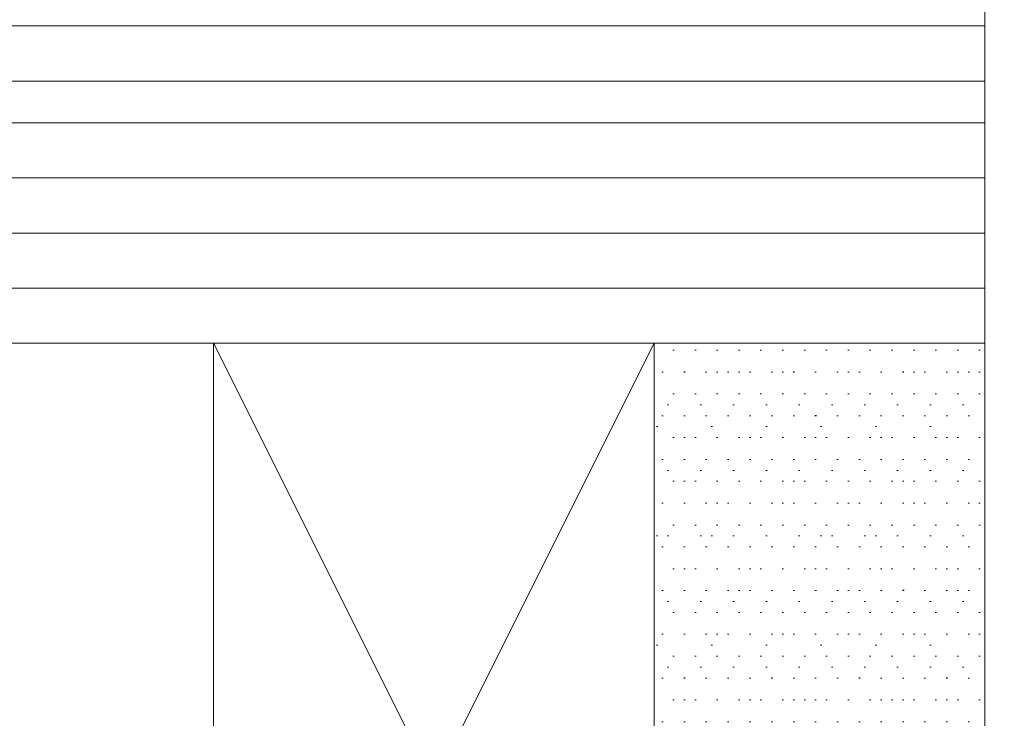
# Model space of a CAD drawing. Header units: inches. Extents: x -96941 to 10978768, y -673 to 1070890.
# Tile 165 of 256: x 61674 to 61692, y 3667 to 3680. Entities that reach past the tile are written whole.
import ezdxf

# ---------------------------------------------------------------- set-up
doc = ezdxf.new("R2010")
doc.units = ezdxf.units.IN
for name, color, linetype, lineweight in [('_MB_inne_0.15', 251, 'Continuous', 15), ('_MB_kreskowanie_izolacje_0.09', 136, 'Continuous', 9), ('_MB_kreskowanie_izolacje_0.09 @ 1', 136, 'Continuous', 9), ('_MB_kreskowanie_izolacje_0.09 @ 1.5', 136, 'Continuous', 9), ('_MB_kreskowanie_izolacje_0.09 @ 10', 136, 'Continuous', 9), ('_MB_kreskowanie_izolacje_0.09 @ 100', 136, 'Continuous', 9), ('_MB_kreskowanie_izolacje_0.09 @ 2', 136, 'Continuous', 9), ('_MB_kreskowanie_izolacje_0.09 @ 2.5', 136, 'Continuous', 9), ('_MB_kreskowanie_izolacje_0.09 @ 20', 136, 'Continuous', 9), ('_MB_kreskowanie_izolacje_0.09 @ 25', 136, 'Continuous', 9), ('_MB_kreskowanie_izolacje_0.09 @ 4', 136, 'Continuous', 9), ('_MB_kreskowanie_izolacje_0.09 @ 5', 136, 'Continuous', 9), ('_MB_kreskowanie_izolacje_0.09 @ 50', 136, 'Continuous', 9), ('_MB_kreskowanie_izolacje_0.09 @ 8', 136, 'Continuous', 9), ('_MB_kreskowanie_szklo_0.09', 157, 'Continuous', 9), ('_MB_kreskowanie_szklo_0.09 @ 1', 157, 'Continuous', 9), ('_MB_kreskowanie_szklo_0.09 @ 1.5', 157, 'Continuous', 9), ('_MB_kreskowanie_szklo_0.09 @ 10', 157, 'Continuous', 9), ('_MB_kreskowanie_szklo_0.09 @ 100', 157, 'Continuous', 9), ('_MB_kreskowanie_szklo_0.09 @ 2', 157, 'Continuous', 9), ('_MB_kreskowanie_szklo_0.09 @ 2.5', 157, 'Continuous', 9), ('_MB_kreskowanie_szklo_0.09 @ 20', 157, 'Continuous', 9), ('_MB_kreskowanie_szklo_0.09 @ 25', 157, 'Continuous', 9), ('_MB_kreskowanie_szklo_0.09 @ 4', 157, 'Continuous', 9), ('_MB_kreskowanie_szklo_0.09 @ 5', 157, 'Continuous', 9), ('_MB_kreskowanie_szklo_0.09 @ 50', 157, 'Continuous', 9), ('_MB_kreskowanie_szklo_0.09 @ 8', 157, 'Continuous', 9), ('_MB_szklo_0.15', 142, 'Continuous', 15)]:
    doc.layers.add(name, color=color, linetype=linetype, lineweight=lineweight)

# ---------------------------------------------------------------- blocks, each defined once
blk = doc.blocks.new('*U3082')
at = {"layer": '_MB_kreskowanie_szklo_0.09 @ 1'}
h = blk.add_hatch(dxfattribs=at)
h.set_pattern_fill('DOTS', color=256, scale=0.25)
h.set_pattern_definition([(0, (0, -18), (0.1984375, 0.396875), [0, -0.396875])])
h.paths.add_polyline_path([(6, -42), (6, -26), (0, -26), (0, -42)])
at = {"layer": '_MB_kreskowanie_szklo_0.09 @ 1.5'}
h = blk.add_hatch(dxfattribs=at)
h.set_pattern_fill('DOTS', color=256, scale=0.25)
h.set_pattern_definition([(0, (0, -18), (0.29765625, 0.5953124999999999), [0, -0.5953124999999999])])
h.paths.add_polyline_path([(6, -42), (6, -26), (0, -26), (0, -42)])
at = {"layer": '_MB_kreskowanie_szklo_0.09 @ 10'}
h = blk.add_hatch(dxfattribs=at)
h.set_pattern_fill('DOTS', color=256, scale=0.25)
h.set_pattern_definition([(0, (0, -18), (1.984375, 3.96875), [0, -3.96875])])
h.paths.add_polyline_path([(6, -42), (6, -26), (0, -26), (0, -42)])
at = {"layer": '_MB_kreskowanie_szklo_0.09 @ 100'}
h = blk.add_hatch(dxfattribs=at)
h.set_pattern_fill('DOTS', color=256, scale=0.25)
h.set_pattern_definition([(0, (0, -18), (19.84375, 39.6875), [0, -39.6875])])
h.paths.add_polyline_path([(6, -42), (6, -26), (0, -26), (0, -42)])
at = {"layer": '_MB_kreskowanie_szklo_0.09 @ 2'}
h = blk.add_hatch(dxfattribs=at)
h.set_pattern_fill('DOTS', color=256, scale=0.25)
h.set_pattern_definition([(0, (0, -18), (0.396875, 0.79375), [0, -0.79375])])
h.paths.add_polyline_path([(6, -42), (6, -26), (0, -26), (0, -42)])
at = {"layer": '_MB_kreskowanie_szklo_0.09 @ 2.5'}
h = blk.add_hatch(dxfattribs=at)
h.set_pattern_fill('DOTS', color=256, scale=0.25)
h.set_pattern_definition([(0, (0, -18), (0.49609375, 0.9921875), [0, -0.9921875])])
h.paths.add_polyline_path([(6, -42), (6, -26), (0, -26), (0, -42)])
at = {"layer": '_MB_kreskowanie_szklo_0.09 @ 20'}
h = blk.add_hatch(dxfattribs=at)
h.set_pattern_fill('DOTS', color=256, scale=0.25)
h.set_pattern_definition([(0, (0, -18), (3.96875, 7.9375), [0, -7.9375])])
h.paths.add_polyline_path([(6, -42), (6, -26), (0, -26), (0, -42)])
at = {"layer": '_MB_kreskowanie_szklo_0.09 @ 25'}
h = blk.add_hatch(dxfattribs=at)
h.set_pattern_fill('DOTS', color=256, scale=0.25)
h.set_pattern_definition([(0, (0, -18), (4.9609375, 9.921875), [0, -9.921875])])
h.paths.add_polyline_path([(6, -42), (6, -26), (0, -26), (0, -42)])
at = {"layer": '_MB_kreskowanie_szklo_0.09 @ 4'}
h = blk.add_hatch(dxfattribs=at)
h.set_pattern_fill('DOTS', color=256, scale=0.25)
h.set_pattern_definition([(0, (0, -18), (0.79375, 1.5875), [0, -1.5875])])
h.paths.add_polyline_path([(6, -42), (6, -26), (0, -26), (0, -42)])
at = {"layer": '_MB_kreskowanie_szklo_0.09 @ 5'}
h = blk.add_hatch(dxfattribs=at)
h.set_pattern_fill('DOTS', color=256, scale=0.25)
h.set_pattern_definition([(0, (0, -18), (0.9921875, 1.984375), [0, -1.984375])])
h.paths.add_polyline_path([(6, -42), (6, -26), (0, -26), (0, -42)])
at = {"layer": '_MB_kreskowanie_szklo_0.09 @ 50'}
h = blk.add_hatch(dxfattribs=at)
h.set_pattern_fill('DOTS', color=256, scale=0.25)
h.set_pattern_definition([(0, (0, -18), (9.921875, 19.84375), [0, -19.84375])])
h.paths.add_polyline_path([(6, -42), (6, -26), (0, -26), (0, -42)])
at = {"layer": '_MB_kreskowanie_szklo_0.09 @ 8'}
h = blk.add_hatch(dxfattribs=at)
h.set_pattern_fill('DOTS', color=256, scale=0.25)
h.set_pattern_definition([(0, (0, -18), (1.5875, 3.175), [0, -3.175])])
h.paths.add_polyline_path([(6, -42), (6, -26), (0, -26), (0, -42)])
blk = doc.blocks.new('*U555')
at = {"layer": '_MB_inne_0.15'}
blk.add_lwpolyline([(6, -42), (6, -26), (0, -26), (0, -42)], close=True, dxfattribs=at)
blk.add_lwpolyline([(14, -26), (14, -42), (6, -42), (6, -26), (14, -26), (6, -42), (6, -26), (14, -42)], dxfattribs=at)
at = {"layer": '_MB_kreskowanie_szklo_0.09'}
for points in [[(0, -43), (60, -43)], [(0, -44), (60, -44)], [(0, -45), (60, -45)], [(0, -47.76), (60, -47.76)]]:
    blk.add_lwpolyline(points, dxfattribs=at)
at = {"layer": '_MB_szklo_0.15'}
for points in [[(60, -42), (0, -42), (0, -46), (60, -46)], [(60, -46), (0, -46), (0, -46.76), (60, -46.76)], [(60, -46.76), (0, -46.76), (0, -50.76), (60, -50.76)]]:
    blk.add_lwpolyline(points, dxfattribs=at)
at = {"layer": '_MB_kreskowanie_szklo_0.09', "lineweight": 30}
blk.add_blockref('*U3082', (0, 0), dxfattribs=at)
blk = doc.blocks.new('*U3012')
at = {"layer": '_MB_kreskowanie_izolacje_0.09 @ 1'}
h = blk.add_hatch(dxfattribs=at)
h.set_pattern_fill('HEX', color=256, scale=0.15, angle=-90.00000000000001)
h.set_pattern_definition([(270, (0, 0), (0.8248891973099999, -1.326523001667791e-16), [0.47625, -0.9524999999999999]), (29.99999999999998, (0, 0), (-0.4124445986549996, 0.7143750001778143), [0.47625, -0.9524999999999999]), (329.9999999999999, (-7.658684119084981e-17, -0.47625), (0.4124445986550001, 0.714375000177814), [0.47625, -0.9524999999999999])])
edge = h.paths.add_edge_path()
edge.add_line((20, 0), (21, 1))
edge.add_line((21, 1), (21, 7.367447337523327))
edge.add_arc((20.5, 7.367447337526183), 0.5, 359.9999999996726, 367.4999999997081)
edge.add_line((20.99572243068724, 7.432710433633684), (20.74358364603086, 9.347894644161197))
edge.add_arc((20.00000000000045, 9.249999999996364), 0.7500000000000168, 7.49999999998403, 172.500000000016)
edge.add_line((19.25641635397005, 9.347894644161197), (19.07037060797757, 7.934736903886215))
edge.add_arc((18.57464817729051, 7.99999999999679), 0.5000000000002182, 269.99999999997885, 352.49999999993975, ccw=False)
edge.add_line((18.57464817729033, 7.499999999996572), (8.264682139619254, 7.499999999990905))
edge.add_arc((8.264682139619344, 7.9999999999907), 0.4999999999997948, 214.9999999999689, 269.9999999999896, ccw=False)
edge.add_line((7.855106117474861, 7.713211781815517), (4.687718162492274, 10.70318190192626))
edge.add_arc((3.999496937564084, 10.05847983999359), 0.9430213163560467, 43.12999070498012, 86.76668909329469)
edge.add_line((4.052685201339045, 11), (3.752685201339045, 11))
edge.add_arc((3.913199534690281, 10.36078883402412), 0.6590567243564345, 104.0962551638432, 214.27388312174)
edge.add_line((3.368584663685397, 9.989641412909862), (5.149536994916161, 7.171010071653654))
edge.add_arc((4.679690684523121, 6.999999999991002), 0.500000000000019, -120.00000000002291, 19.99999999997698, ccw=False)
edge.add_line((4.429690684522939, 6.566987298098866), (3.045716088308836, 7.366025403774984))
edge.add_arc((2.545716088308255, 6.499999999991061), 0.9999999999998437, 59.99999999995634, 89.99999999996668)
edge.add_line((2.545716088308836, 7.499999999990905), (-4.735317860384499, 7.499999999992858))
edge.add_line((-4.735317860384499, 7.499999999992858), (-5.120423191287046, 7.690111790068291))
edge.add_line((-5.120423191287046, 7.690111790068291), (-8.312281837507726, 10.70318190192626))
edge.add_arc((-9.00056321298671, 10.058351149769), 0.9431531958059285, 43.13319804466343, 86.76348176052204)
edge.add_line((-8.947314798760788, 11), (-9.247314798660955, 11))
edge.add_arc((-9.086787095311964, 10.36078375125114), 0.6590649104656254, 104.0972748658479, 214.2728634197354)
edge.add_line((-9.631415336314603, 9.989641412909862), (-7.842016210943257, 7.145724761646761))
edge.add_arc((-8.320309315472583, 6.999999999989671), 0.5000000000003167, -119.99999999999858, 16.944756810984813, ccw=False)
edge.add_line((-8.57030931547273, 6.566987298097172), (-9.954283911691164, 7.366025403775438))
edge.add_line((-9.954283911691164, 7.366025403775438), (-18.57464817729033, 7.499999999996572))
edge.add_arc((-18.57464817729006, 7.999999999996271), 0.4999999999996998, 187.5000000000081, 269.9999999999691, ccw=False)
edge.add_line((-19.07037060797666, 7.934736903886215), (-19.25641635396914, 9.347894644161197))
edge.add_arc((-19.99999999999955, 9.249999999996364), 0.7500000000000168, 7.49999999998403, 172.500000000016)
edge.add_line((-20.74358364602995, 9.347894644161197), (-20.99572243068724, 7.432710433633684))
edge.add_arc((-20.50000000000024, 7.367447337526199), 0.4999999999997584, 172.5000000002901, 180.0000000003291)
edge.add_line((-21, 7.367447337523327), (-21, 5.999999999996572))
edge.add_line((-21, 5.999999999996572), (-21, 1))
edge.add_line((-21, 1), (-20, 0))
edge.add_line((-20, 0), (20, 0))
at = {"layer": '_MB_kreskowanie_izolacje_0.09 @ 1.5'}
h = blk.add_hatch(dxfattribs=at)
h.set_pattern_fill('HEX', color=256, scale=0.15, angle=-90.00000000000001)
h.set_pattern_definition([(270, (0, 0), (1.237333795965, -1.989784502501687e-16), [0.714375, -1.42875]), (29.99999999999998, (0, 0), (-0.6186668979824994, 1.071562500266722), [0.714375, -1.42875]), (329.9999999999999, (-1.148802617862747e-16, -0.714375), (0.6186668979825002, 1.071562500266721), [0.714375, -1.42875])])
edge = h.paths.add_edge_path()
edge.add_line((20, 0), (21, 1))
edge.add_line((21, 1), (21, 7.367447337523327))
edge.add_arc((20.5, 7.367447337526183), 0.5, 359.9999999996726, 367.4999999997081)
edge.add_line((20.99572243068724, 7.432710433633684), (20.74358364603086, 9.347894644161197))
edge.add_arc((20.00000000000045, 9.249999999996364), 0.7500000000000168, 7.49999999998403, 172.500000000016)
edge.add_line((19.25641635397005, 9.347894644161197), (19.07037060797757, 7.934736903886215))
edge.add_arc((18.57464817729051, 7.99999999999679), 0.5000000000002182, 269.99999999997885, 352.49999999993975, ccw=False)
edge.add_line((18.57464817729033, 7.499999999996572), (8.264682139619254, 7.499999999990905))
edge.add_arc((8.264682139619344, 7.9999999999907), 0.4999999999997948, 214.9999999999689, 269.9999999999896, ccw=False)
edge.add_line((7.855106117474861, 7.713211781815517), (4.687718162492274, 10.70318190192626))
edge.add_arc((3.999496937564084, 10.05847983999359), 0.9430213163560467, 43.12999070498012, 86.76668909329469)
edge.add_line((4.052685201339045, 11), (3.752685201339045, 11))
edge.add_arc((3.913199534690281, 10.36078883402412), 0.6590567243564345, 104.0962551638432, 214.27388312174)
edge.add_line((3.368584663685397, 9.989641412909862), (5.149536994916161, 7.171010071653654))
edge.add_arc((4.679690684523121, 6.999999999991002), 0.500000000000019, -120.00000000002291, 19.99999999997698, ccw=False)
edge.add_line((4.429690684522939, 6.566987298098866), (3.045716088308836, 7.366025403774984))
edge.add_arc((2.545716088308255, 6.499999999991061), 0.9999999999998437, 59.99999999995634, 89.99999999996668)
edge.add_line((2.545716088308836, 7.499999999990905), (-4.735317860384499, 7.499999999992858))
edge.add_line((-4.735317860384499, 7.499999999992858), (-5.120423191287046, 7.690111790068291))
edge.add_line((-5.120423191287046, 7.690111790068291), (-8.312281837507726, 10.70318190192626))
edge.add_arc((-9.00056321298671, 10.058351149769), 0.9431531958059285, 43.13319804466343, 86.76348176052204)
edge.add_line((-8.947314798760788, 11), (-9.247314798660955, 11))
edge.add_arc((-9.086787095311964, 10.36078375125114), 0.6590649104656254, 104.0972748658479, 214.2728634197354)
edge.add_line((-9.631415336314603, 9.989641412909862), (-7.842016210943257, 7.145724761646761))
edge.add_arc((-8.320309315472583, 6.999999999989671), 0.5000000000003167, -119.99999999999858, 16.944756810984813, ccw=False)
edge.add_line((-8.57030931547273, 6.566987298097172), (-9.954283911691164, 7.366025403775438))
edge.add_line((-9.954283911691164, 7.366025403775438), (-18.57464817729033, 7.499999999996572))
edge.add_arc((-18.57464817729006, 7.999999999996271), 0.4999999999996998, 187.5000000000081, 269.9999999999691, ccw=False)
edge.add_line((-19.07037060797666, 7.934736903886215), (-19.25641635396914, 9.347894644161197))
edge.add_arc((-19.99999999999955, 9.249999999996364), 0.7500000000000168, 7.49999999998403, 172.500000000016)
edge.add_line((-20.74358364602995, 9.347894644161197), (-20.99572243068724, 7.432710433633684))
edge.add_arc((-20.50000000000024, 7.367447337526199), 0.4999999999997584, 172.5000000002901, 180.0000000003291)
edge.add_line((-21, 7.367447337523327), (-21, 5.999999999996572))
edge.add_line((-21, 5.999999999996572), (-21, 1))
edge.add_line((-21, 1), (-20, 0))
edge.add_line((-20, 0), (20, 0))
at = {"layer": '_MB_kreskowanie_izolacje_0.09 @ 10'}
h = blk.add_hatch(dxfattribs=at)
h.set_pattern_fill('HEX', color=256, scale=0.15, angle=-90.00000000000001)
h.set_pattern_definition([(270, (0, 0), (8.2488919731, -1.326523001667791e-15), [4.762499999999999, -9.524999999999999]), (29.99999999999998, (0, 0), (-4.124445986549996, 7.143750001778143), [4.762499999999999, -9.524999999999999]), (329.9999999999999, (-7.658684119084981e-16, -4.762499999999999), (4.124445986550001, 7.143750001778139), [4.762499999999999, -9.524999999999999])])
edge = h.paths.add_edge_path()
edge.add_line((20, 0), (21, 1))
edge.add_line((21, 1), (21, 7.367447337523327))
edge.add_arc((20.5, 7.367447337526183), 0.5, 359.9999999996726, 367.4999999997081)
edge.add_line((20.99572243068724, 7.432710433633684), (20.74358364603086, 9.347894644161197))
edge.add_arc((20.00000000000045, 9.249999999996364), 0.7500000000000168, 7.49999999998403, 172.500000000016)
edge.add_line((19.25641635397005, 9.347894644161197), (19.07037060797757, 7.934736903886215))
edge.add_arc((18.57464817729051, 7.99999999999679), 0.5000000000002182, 269.99999999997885, 352.49999999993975, ccw=False)
edge.add_line((18.57464817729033, 7.499999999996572), (8.264682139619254, 7.499999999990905))
edge.add_arc((8.264682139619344, 7.9999999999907), 0.4999999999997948, 214.9999999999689, 269.9999999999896, ccw=False)
edge.add_line((7.855106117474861, 7.713211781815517), (4.687718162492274, 10.70318190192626))
edge.add_arc((3.999496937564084, 10.05847983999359), 0.9430213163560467, 43.12999070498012, 86.76668909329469)
edge.add_line((4.052685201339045, 11), (3.752685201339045, 11))
edge.add_arc((3.913199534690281, 10.36078883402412), 0.6590567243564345, 104.0962551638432, 214.27388312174)
edge.add_line((3.368584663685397, 9.989641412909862), (5.149536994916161, 7.171010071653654))
edge.add_arc((4.679690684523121, 6.999999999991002), 0.500000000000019, -120.00000000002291, 19.99999999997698, ccw=False)
edge.add_line((4.429690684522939, 6.566987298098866), (3.045716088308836, 7.366025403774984))
edge.add_arc((2.545716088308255, 6.499999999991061), 0.9999999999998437, 59.99999999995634, 89.99999999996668)
edge.add_line((2.545716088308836, 7.499999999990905), (-4.735317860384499, 7.499999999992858))
edge.add_line((-4.735317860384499, 7.499999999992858), (-5.120423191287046, 7.690111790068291))
edge.add_line((-5.120423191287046, 7.690111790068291), (-8.312281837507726, 10.70318190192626))
edge.add_arc((-9.00056321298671, 10.058351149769), 0.9431531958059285, 43.13319804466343, 86.76348176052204)
edge.add_line((-8.947314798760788, 11), (-9.247314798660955, 11))
edge.add_arc((-9.086787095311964, 10.36078375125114), 0.6590649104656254, 104.0972748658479, 214.2728634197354)
edge.add_line((-9.631415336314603, 9.989641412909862), (-7.842016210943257, 7.145724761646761))
edge.add_arc((-8.320309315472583, 6.999999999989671), 0.5000000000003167, -119.99999999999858, 16.944756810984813, ccw=False)
edge.add_line((-8.57030931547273, 6.566987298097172), (-9.954283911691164, 7.366025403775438))
edge.add_line((-9.954283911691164, 7.366025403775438), (-18.57464817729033, 7.499999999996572))
edge.add_arc((-18.57464817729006, 7.999999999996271), 0.4999999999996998, 187.5000000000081, 269.9999999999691, ccw=False)
edge.add_line((-19.07037060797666, 7.934736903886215), (-19.25641635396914, 9.347894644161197))
edge.add_arc((-19.99999999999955, 9.249999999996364), 0.7500000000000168, 7.49999999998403, 172.500000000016)
edge.add_line((-20.74358364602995, 9.347894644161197), (-20.99572243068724, 7.432710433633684))
edge.add_arc((-20.50000000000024, 7.367447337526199), 0.4999999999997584, 172.5000000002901, 180.0000000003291)
edge.add_line((-21, 7.367447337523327), (-21, 5.999999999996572))
edge.add_line((-21, 5.999999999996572), (-21, 1))
edge.add_line((-21, 1), (-20, 0))
edge.add_line((-20, 0), (20, 0))
at = {"layer": '_MB_kreskowanie_izolacje_0.09 @ 100'}
h = blk.add_hatch(dxfattribs=at)
h.set_pattern_fill('HEX', color=256, scale=0.15, angle=-90.00000000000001)
h.set_pattern_definition([(270, (0, 0), (82.48891973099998, -1.326523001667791e-14), [47.62499999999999, -95.24999999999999]), (29.99999999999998, (0, 0), (-41.24445986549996, 71.43750001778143), [47.62499999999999, -95.24999999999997]), (329.9999999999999, (-7.65868411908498e-15, -47.62499999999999), (41.24445986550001, 71.4375000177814), [47.62499999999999, -95.24999999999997])])
edge = h.paths.add_edge_path()
edge.add_line((20, 0), (21, 1))
edge.add_line((21, 1), (21, 7.367447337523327))
edge.add_arc((20.5, 7.367447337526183), 0.5, 359.9999999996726, 367.4999999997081)
edge.add_line((20.99572243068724, 7.432710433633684), (20.74358364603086, 9.347894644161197))
edge.add_arc((20.00000000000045, 9.249999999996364), 0.7500000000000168, 7.49999999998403, 172.500000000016)
edge.add_line((19.25641635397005, 9.347894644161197), (19.07037060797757, 7.934736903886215))
edge.add_arc((18.57464817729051, 7.99999999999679), 0.5000000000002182, 269.99999999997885, 352.49999999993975, ccw=False)
edge.add_line((18.57464817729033, 7.499999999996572), (8.264682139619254, 7.499999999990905))
edge.add_arc((8.264682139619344, 7.9999999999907), 0.4999999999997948, 214.9999999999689, 269.9999999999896, ccw=False)
edge.add_line((7.855106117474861, 7.713211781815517), (4.687718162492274, 10.70318190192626))
edge.add_arc((3.999496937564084, 10.05847983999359), 0.9430213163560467, 43.12999070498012, 86.76668909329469)
edge.add_line((4.052685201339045, 11), (3.752685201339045, 11))
edge.add_arc((3.913199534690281, 10.36078883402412), 0.6590567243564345, 104.0962551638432, 214.27388312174)
edge.add_line((3.368584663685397, 9.989641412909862), (5.149536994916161, 7.171010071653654))
edge.add_arc((4.679690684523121, 6.999999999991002), 0.500000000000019, -120.00000000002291, 19.99999999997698, ccw=False)
edge.add_line((4.429690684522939, 6.566987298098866), (3.045716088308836, 7.366025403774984))
edge.add_arc((2.545716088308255, 6.499999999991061), 0.9999999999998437, 59.99999999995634, 89.99999999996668)
edge.add_line((2.545716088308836, 7.499999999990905), (-4.735317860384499, 7.499999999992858))
edge.add_line((-4.735317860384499, 7.499999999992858), (-5.120423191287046, 7.690111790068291))
edge.add_line((-5.120423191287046, 7.690111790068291), (-8.312281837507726, 10.70318190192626))
edge.add_arc((-9.00056321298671, 10.058351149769), 0.9431531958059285, 43.13319804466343, 86.76348176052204)
edge.add_line((-8.947314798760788, 11), (-9.247314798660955, 11))
edge.add_arc((-9.086787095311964, 10.36078375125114), 0.6590649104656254, 104.0972748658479, 214.2728634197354)
edge.add_line((-9.631415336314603, 9.989641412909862), (-7.842016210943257, 7.145724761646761))
edge.add_arc((-8.320309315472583, 6.999999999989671), 0.5000000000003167, -119.99999999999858, 16.944756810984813, ccw=False)
edge.add_line((-8.57030931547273, 6.566987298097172), (-9.954283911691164, 7.366025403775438))
edge.add_line((-9.954283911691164, 7.366025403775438), (-18.57464817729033, 7.499999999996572))
edge.add_arc((-18.57464817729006, 7.999999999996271), 0.4999999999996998, 187.5000000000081, 269.9999999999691, ccw=False)
edge.add_line((-19.07037060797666, 7.934736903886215), (-19.25641635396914, 9.347894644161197))
edge.add_arc((-19.99999999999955, 9.249999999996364), 0.7500000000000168, 7.49999999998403, 172.500000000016)
edge.add_line((-20.74358364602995, 9.347894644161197), (-20.99572243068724, 7.432710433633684))
edge.add_arc((-20.50000000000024, 7.367447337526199), 0.4999999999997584, 172.5000000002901, 180.0000000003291)
edge.add_line((-21, 7.367447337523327), (-21, 5.999999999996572))
edge.add_line((-21, 5.999999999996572), (-21, 1))
edge.add_line((-21, 1), (-20, 0))
edge.add_line((-20, 0), (20, 0))
at = {"layer": '_MB_kreskowanie_izolacje_0.09 @ 2'}
h = blk.add_hatch(dxfattribs=at)
h.set_pattern_fill('HEX', color=256, scale=0.15, angle=-90.00000000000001)
h.set_pattern_definition([(270, (0, 0), (1.64977839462, -2.653046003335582e-16), [0.9524999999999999, -1.905]), (29.99999999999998, (0, 0), (-0.8248891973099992, 1.428750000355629), [0.9524999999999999, -1.905]), (329.9999999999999, (-1.531736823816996e-16, -0.9524999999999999), (0.8248891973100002, 1.428750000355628), [0.9524999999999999, -1.905])])
edge = h.paths.add_edge_path()
edge.add_line((20, 0), (21, 1))
edge.add_line((21, 1), (21, 7.367447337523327))
edge.add_arc((20.5, 7.367447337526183), 0.5, 359.9999999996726, 367.4999999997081)
edge.add_line((20.99572243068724, 7.432710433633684), (20.74358364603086, 9.347894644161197))
edge.add_arc((20.00000000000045, 9.249999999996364), 0.7500000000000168, 7.49999999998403, 172.500000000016)
edge.add_line((19.25641635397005, 9.347894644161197), (19.07037060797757, 7.934736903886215))
edge.add_arc((18.57464817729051, 7.99999999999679), 0.5000000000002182, 269.99999999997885, 352.49999999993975, ccw=False)
edge.add_line((18.57464817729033, 7.499999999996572), (8.264682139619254, 7.499999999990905))
edge.add_arc((8.264682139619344, 7.9999999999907), 0.4999999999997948, 214.9999999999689, 269.9999999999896, ccw=False)
edge.add_line((7.855106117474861, 7.713211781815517), (4.687718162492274, 10.70318190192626))
edge.add_arc((3.999496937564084, 10.05847983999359), 0.9430213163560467, 43.12999070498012, 86.76668909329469)
edge.add_line((4.052685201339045, 11), (3.752685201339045, 11))
edge.add_arc((3.913199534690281, 10.36078883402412), 0.6590567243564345, 104.0962551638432, 214.27388312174)
edge.add_line((3.368584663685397, 9.989641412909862), (5.149536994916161, 7.171010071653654))
edge.add_arc((4.679690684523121, 6.999999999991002), 0.500000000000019, -120.00000000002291, 19.99999999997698, ccw=False)
edge.add_line((4.429690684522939, 6.566987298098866), (3.045716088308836, 7.366025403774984))
edge.add_arc((2.545716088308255, 6.499999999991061), 0.9999999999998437, 59.99999999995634, 89.99999999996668)
edge.add_line((2.545716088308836, 7.499999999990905), (-4.735317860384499, 7.499999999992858))
edge.add_line((-4.735317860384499, 7.499999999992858), (-5.120423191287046, 7.690111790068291))
edge.add_line((-5.120423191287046, 7.690111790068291), (-8.312281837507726, 10.70318190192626))
edge.add_arc((-9.00056321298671, 10.058351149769), 0.9431531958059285, 43.13319804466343, 86.76348176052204)
edge.add_line((-8.947314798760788, 11), (-9.247314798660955, 11))
edge.add_arc((-9.086787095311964, 10.36078375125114), 0.6590649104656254, 104.0972748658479, 214.2728634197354)
edge.add_line((-9.631415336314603, 9.989641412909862), (-7.842016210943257, 7.145724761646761))
edge.add_arc((-8.320309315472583, 6.999999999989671), 0.5000000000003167, -119.99999999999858, 16.944756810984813, ccw=False)
edge.add_line((-8.57030931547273, 6.566987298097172), (-9.954283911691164, 7.366025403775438))
edge.add_line((-9.954283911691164, 7.366025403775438), (-18.57464817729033, 7.499999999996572))
edge.add_arc((-18.57464817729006, 7.999999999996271), 0.4999999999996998, 187.5000000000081, 269.9999999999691, ccw=False)
edge.add_line((-19.07037060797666, 7.934736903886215), (-19.25641635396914, 9.347894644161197))
edge.add_arc((-19.99999999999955, 9.249999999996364), 0.7500000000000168, 7.49999999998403, 172.500000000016)
edge.add_line((-20.74358364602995, 9.347894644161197), (-20.99572243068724, 7.432710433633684))
edge.add_arc((-20.50000000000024, 7.367447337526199), 0.4999999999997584, 172.5000000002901, 180.0000000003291)
edge.add_line((-21, 7.367447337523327), (-21, 5.999999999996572))
edge.add_line((-21, 5.999999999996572), (-21, 1))
edge.add_line((-21, 1), (-20, 0))
edge.add_line((-20, 0), (20, 0))
at = {"layer": '_MB_kreskowanie_izolacje_0.09 @ 2.5'}
h = blk.add_hatch(dxfattribs=at)
h.set_pattern_fill('HEX', color=256, scale=0.15, angle=-90.00000000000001)
h.set_pattern_definition([(270, (0, 0), (2.062222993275, -3.316307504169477e-16), [1.190625, -2.38125]), (29.99999999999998, (0, 0), (-1.031111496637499, 1.785937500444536), [1.190625, -2.38125]), (329.9999999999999, (-1.914671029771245e-16, -1.190625), (1.0311114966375, 1.785937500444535), [1.190625, -2.38125])])
edge = h.paths.add_edge_path()
edge.add_line((20, 0), (21, 1))
edge.add_line((21, 1), (21, 7.367447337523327))
edge.add_arc((20.5, 7.367447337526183), 0.5, 359.9999999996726, 367.4999999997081)
edge.add_line((20.99572243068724, 7.432710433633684), (20.74358364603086, 9.347894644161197))
edge.add_arc((20.00000000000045, 9.249999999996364), 0.7500000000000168, 7.49999999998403, 172.500000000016)
edge.add_line((19.25641635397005, 9.347894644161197), (19.07037060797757, 7.934736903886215))
edge.add_arc((18.57464817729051, 7.99999999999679), 0.5000000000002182, 269.99999999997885, 352.49999999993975, ccw=False)
edge.add_line((18.57464817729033, 7.499999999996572), (8.264682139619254, 7.499999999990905))
edge.add_arc((8.264682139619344, 7.9999999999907), 0.4999999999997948, 214.9999999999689, 269.9999999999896, ccw=False)
edge.add_line((7.855106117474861, 7.713211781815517), (4.687718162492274, 10.70318190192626))
edge.add_arc((3.999496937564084, 10.05847983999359), 0.9430213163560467, 43.12999070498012, 86.76668909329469)
edge.add_line((4.052685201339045, 11), (3.752685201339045, 11))
edge.add_arc((3.913199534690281, 10.36078883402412), 0.6590567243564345, 104.0962551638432, 214.27388312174)
edge.add_line((3.368584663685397, 9.989641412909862), (5.149536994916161, 7.171010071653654))
edge.add_arc((4.679690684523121, 6.999999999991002), 0.500000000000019, -120.00000000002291, 19.99999999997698, ccw=False)
edge.add_line((4.429690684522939, 6.566987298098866), (3.045716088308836, 7.366025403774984))
edge.add_arc((2.545716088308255, 6.499999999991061), 0.9999999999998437, 59.99999999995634, 89.99999999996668)
edge.add_line((2.545716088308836, 7.499999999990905), (-4.735317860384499, 7.499999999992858))
edge.add_line((-4.735317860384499, 7.499999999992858), (-5.120423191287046, 7.690111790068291))
edge.add_line((-5.120423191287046, 7.690111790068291), (-8.312281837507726, 10.70318190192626))
edge.add_arc((-9.00056321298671, 10.058351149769), 0.9431531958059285, 43.13319804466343, 86.76348176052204)
edge.add_line((-8.947314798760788, 11), (-9.247314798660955, 11))
edge.add_arc((-9.086787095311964, 10.36078375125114), 0.6590649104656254, 104.0972748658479, 214.2728634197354)
edge.add_line((-9.631415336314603, 9.989641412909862), (-7.842016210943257, 7.145724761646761))
edge.add_arc((-8.320309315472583, 6.999999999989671), 0.5000000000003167, -119.99999999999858, 16.944756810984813, ccw=False)
edge.add_line((-8.57030931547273, 6.566987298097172), (-9.954283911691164, 7.366025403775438))
edge.add_line((-9.954283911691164, 7.366025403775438), (-18.57464817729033, 7.499999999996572))
edge.add_arc((-18.57464817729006, 7.999999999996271), 0.4999999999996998, 187.5000000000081, 269.9999999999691, ccw=False)
edge.add_line((-19.07037060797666, 7.934736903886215), (-19.25641635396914, 9.347894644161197))
edge.add_arc((-19.99999999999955, 9.249999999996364), 0.7500000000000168, 7.49999999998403, 172.500000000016)
edge.add_line((-20.74358364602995, 9.347894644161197), (-20.99572243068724, 7.432710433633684))
edge.add_arc((-20.50000000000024, 7.367447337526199), 0.4999999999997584, 172.5000000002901, 180.0000000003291)
edge.add_line((-21, 7.367447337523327), (-21, 5.999999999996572))
edge.add_line((-21, 5.999999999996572), (-21, 1))
edge.add_line((-21, 1), (-20, 0))
edge.add_line((-20, 0), (20, 0))
at = {"layer": '_MB_kreskowanie_izolacje_0.09 @ 20'}
h = blk.add_hatch(dxfattribs=at)
h.set_pattern_fill('HEX', color=256, scale=0.15, angle=-90.00000000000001)
h.set_pattern_definition([(270, (0, 0), (16.4977839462, -2.653046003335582e-15), [9.524999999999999, -19.05]), (29.99999999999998, (0, 0), (-8.248891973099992, 14.28750000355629), [9.524999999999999, -19.05]), (329.9999999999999, (-1.531736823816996e-15, -9.524999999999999), (8.248891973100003, 14.28750000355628), [9.524999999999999, -19.05])])
edge = h.paths.add_edge_path()
edge.add_line((20, 0), (21, 1))
edge.add_line((21, 1), (21, 7.367447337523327))
edge.add_arc((20.5, 7.367447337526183), 0.5, 359.9999999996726, 367.4999999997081)
edge.add_line((20.99572243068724, 7.432710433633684), (20.74358364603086, 9.347894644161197))
edge.add_arc((20.00000000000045, 9.249999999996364), 0.7500000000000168, 7.49999999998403, 172.500000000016)
edge.add_line((19.25641635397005, 9.347894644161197), (19.07037060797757, 7.934736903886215))
edge.add_arc((18.57464817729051, 7.99999999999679), 0.5000000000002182, 269.99999999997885, 352.49999999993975, ccw=False)
edge.add_line((18.57464817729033, 7.499999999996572), (8.264682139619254, 7.499999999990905))
edge.add_arc((8.264682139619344, 7.9999999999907), 0.4999999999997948, 214.9999999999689, 269.9999999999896, ccw=False)
edge.add_line((7.855106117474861, 7.713211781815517), (4.687718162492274, 10.70318190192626))
edge.add_arc((3.999496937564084, 10.05847983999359), 0.9430213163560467, 43.12999070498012, 86.76668909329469)
edge.add_line((4.052685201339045, 11), (3.752685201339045, 11))
edge.add_arc((3.913199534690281, 10.36078883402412), 0.6590567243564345, 104.0962551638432, 214.27388312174)
edge.add_line((3.368584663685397, 9.989641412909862), (5.149536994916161, 7.171010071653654))
edge.add_arc((4.679690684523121, 6.999999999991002), 0.500000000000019, -120.00000000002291, 19.99999999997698, ccw=False)
edge.add_line((4.429690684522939, 6.566987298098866), (3.045716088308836, 7.366025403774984))
edge.add_arc((2.545716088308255, 6.499999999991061), 0.9999999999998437, 59.99999999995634, 89.99999999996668)
edge.add_line((2.545716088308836, 7.499999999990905), (-4.735317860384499, 7.499999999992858))
edge.add_line((-4.735317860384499, 7.499999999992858), (-5.120423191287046, 7.690111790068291))
edge.add_line((-5.120423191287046, 7.690111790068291), (-8.312281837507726, 10.70318190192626))
edge.add_arc((-9.00056321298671, 10.058351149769), 0.9431531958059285, 43.13319804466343, 86.76348176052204)
edge.add_line((-8.947314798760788, 11), (-9.247314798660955, 11))
edge.add_arc((-9.086787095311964, 10.36078375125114), 0.6590649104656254, 104.0972748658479, 214.2728634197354)
edge.add_line((-9.631415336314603, 9.989641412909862), (-7.842016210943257, 7.145724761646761))
edge.add_arc((-8.320309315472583, 6.999999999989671), 0.5000000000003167, -119.99999999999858, 16.944756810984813, ccw=False)
edge.add_line((-8.57030931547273, 6.566987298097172), (-9.954283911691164, 7.366025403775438))
edge.add_line((-9.954283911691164, 7.366025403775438), (-18.57464817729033, 7.499999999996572))
edge.add_arc((-18.57464817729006, 7.999999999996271), 0.4999999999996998, 187.5000000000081, 269.9999999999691, ccw=False)
edge.add_line((-19.07037060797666, 7.934736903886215), (-19.25641635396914, 9.347894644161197))
edge.add_arc((-19.99999999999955, 9.249999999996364), 0.7500000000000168, 7.49999999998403, 172.500000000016)
edge.add_line((-20.74358364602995, 9.347894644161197), (-20.99572243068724, 7.432710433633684))
edge.add_arc((-20.50000000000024, 7.367447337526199), 0.4999999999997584, 172.5000000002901, 180.0000000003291)
edge.add_line((-21, 7.367447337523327), (-21, 5.999999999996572))
edge.add_line((-21, 5.999999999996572), (-21, 1))
edge.add_line((-21, 1), (-20, 0))
edge.add_line((-20, 0), (20, 0))
at = {"layer": '_MB_kreskowanie_izolacje_0.09 @ 25'}
h = blk.add_hatch(dxfattribs=at)
h.set_pattern_fill('HEX', color=256, scale=0.15, angle=-90.00000000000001)
h.set_pattern_definition([(270, (0, 0), (20.62222993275, -3.316307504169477e-15), [11.90625, -23.8125]), (29.99999999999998, (0, 0), (-10.31111496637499, 17.85937500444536), [11.90625, -23.81249999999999]), (329.9999999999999, (-1.914671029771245e-15, -11.90625), (10.311114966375, 17.85937500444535), [11.90625, -23.81249999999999])])
edge = h.paths.add_edge_path()
edge.add_line((20, 0), (21, 1))
edge.add_line((21, 1), (21, 7.367447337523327))
edge.add_arc((20.5, 7.367447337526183), 0.5, 359.9999999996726, 367.4999999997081)
edge.add_line((20.99572243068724, 7.432710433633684), (20.74358364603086, 9.347894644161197))
edge.add_arc((20.00000000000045, 9.249999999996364), 0.7500000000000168, 7.49999999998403, 172.500000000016)
edge.add_line((19.25641635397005, 9.347894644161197), (19.07037060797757, 7.934736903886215))
edge.add_arc((18.57464817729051, 7.99999999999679), 0.5000000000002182, 269.99999999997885, 352.49999999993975, ccw=False)
edge.add_line((18.57464817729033, 7.499999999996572), (8.264682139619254, 7.499999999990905))
edge.add_arc((8.264682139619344, 7.9999999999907), 0.4999999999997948, 214.9999999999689, 269.9999999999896, ccw=False)
edge.add_line((7.855106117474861, 7.713211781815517), (4.687718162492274, 10.70318190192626))
edge.add_arc((3.999496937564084, 10.05847983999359), 0.9430213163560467, 43.12999070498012, 86.76668909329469)
edge.add_line((4.052685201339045, 11), (3.752685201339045, 11))
edge.add_arc((3.913199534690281, 10.36078883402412), 0.6590567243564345, 104.0962551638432, 214.27388312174)
edge.add_line((3.368584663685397, 9.989641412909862), (5.149536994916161, 7.171010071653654))
edge.add_arc((4.679690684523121, 6.999999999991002), 0.500000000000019, -120.00000000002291, 19.99999999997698, ccw=False)
edge.add_line((4.429690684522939, 6.566987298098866), (3.045716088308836, 7.366025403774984))
edge.add_arc((2.545716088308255, 6.499999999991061), 0.9999999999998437, 59.99999999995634, 89.99999999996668)
edge.add_line((2.545716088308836, 7.499999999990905), (-4.735317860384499, 7.499999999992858))
edge.add_line((-4.735317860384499, 7.499999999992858), (-5.120423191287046, 7.690111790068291))
edge.add_line((-5.120423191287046, 7.690111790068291), (-8.312281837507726, 10.70318190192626))
edge.add_arc((-9.00056321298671, 10.058351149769), 0.9431531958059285, 43.13319804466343, 86.76348176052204)
edge.add_line((-8.947314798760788, 11), (-9.247314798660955, 11))
edge.add_arc((-9.086787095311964, 10.36078375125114), 0.6590649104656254, 104.0972748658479, 214.2728634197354)
edge.add_line((-9.631415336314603, 9.989641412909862), (-7.842016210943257, 7.145724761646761))
edge.add_arc((-8.320309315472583, 6.999999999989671), 0.5000000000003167, -119.99999999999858, 16.944756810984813, ccw=False)
edge.add_line((-8.57030931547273, 6.566987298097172), (-9.954283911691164, 7.366025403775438))
edge.add_line((-9.954283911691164, 7.366025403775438), (-18.57464817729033, 7.499999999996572))
edge.add_arc((-18.57464817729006, 7.999999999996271), 0.4999999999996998, 187.5000000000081, 269.9999999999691, ccw=False)
edge.add_line((-19.07037060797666, 7.934736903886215), (-19.25641635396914, 9.347894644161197))
edge.add_arc((-19.99999999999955, 9.249999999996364), 0.7500000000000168, 7.49999999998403, 172.500000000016)
edge.add_line((-20.74358364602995, 9.347894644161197), (-20.99572243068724, 7.432710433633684))
edge.add_arc((-20.50000000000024, 7.367447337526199), 0.4999999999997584, 172.5000000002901, 180.0000000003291)
edge.add_line((-21, 7.367447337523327), (-21, 5.999999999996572))
edge.add_line((-21, 5.999999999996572), (-21, 1))
edge.add_line((-21, 1), (-20, 0))
edge.add_line((-20, 0), (20, 0))
at = {"layer": '_MB_kreskowanie_izolacje_0.09 @ 4'}
h = blk.add_hatch(dxfattribs=at)
h.set_pattern_fill('HEX', color=256, scale=0.15, angle=-90.00000000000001)
h.set_pattern_definition([(270, (0, 0), (3.29955678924, -5.306092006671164e-16), [1.905, -3.81]), (29.99999999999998, (0, 0), (-1.649778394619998, 2.857500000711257), [1.905, -3.81]), (329.9999999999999, (-3.063473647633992e-16, -1.905), (1.64977839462, 2.857500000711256), [1.905, -3.81])])
edge = h.paths.add_edge_path()
edge.add_line((20, 0), (21, 1))
edge.add_line((21, 1), (21, 7.367447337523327))
edge.add_arc((20.5, 7.367447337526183), 0.5, 359.9999999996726, 367.4999999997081)
edge.add_line((20.99572243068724, 7.432710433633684), (20.74358364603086, 9.347894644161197))
edge.add_arc((20.00000000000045, 9.249999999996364), 0.7500000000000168, 7.49999999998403, 172.500000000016)
edge.add_line((19.25641635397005, 9.347894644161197), (19.07037060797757, 7.934736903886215))
edge.add_arc((18.57464817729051, 7.99999999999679), 0.5000000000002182, 269.99999999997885, 352.49999999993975, ccw=False)
edge.add_line((18.57464817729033, 7.499999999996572), (8.264682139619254, 7.499999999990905))
edge.add_arc((8.264682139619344, 7.9999999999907), 0.4999999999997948, 214.9999999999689, 269.9999999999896, ccw=False)
edge.add_line((7.855106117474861, 7.713211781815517), (4.687718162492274, 10.70318190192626))
edge.add_arc((3.999496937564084, 10.05847983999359), 0.9430213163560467, 43.12999070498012, 86.76668909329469)
edge.add_line((4.052685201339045, 11), (3.752685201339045, 11))
edge.add_arc((3.913199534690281, 10.36078883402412), 0.6590567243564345, 104.0962551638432, 214.27388312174)
edge.add_line((3.368584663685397, 9.989641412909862), (5.149536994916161, 7.171010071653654))
edge.add_arc((4.679690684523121, 6.999999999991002), 0.500000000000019, -120.00000000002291, 19.99999999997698, ccw=False)
edge.add_line((4.429690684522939, 6.566987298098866), (3.045716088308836, 7.366025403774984))
edge.add_arc((2.545716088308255, 6.499999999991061), 0.9999999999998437, 59.99999999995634, 89.99999999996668)
edge.add_line((2.545716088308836, 7.499999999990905), (-4.735317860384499, 7.499999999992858))
edge.add_line((-4.735317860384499, 7.499999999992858), (-5.120423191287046, 7.690111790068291))
edge.add_line((-5.120423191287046, 7.690111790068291), (-8.312281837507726, 10.70318190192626))
edge.add_arc((-9.00056321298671, 10.058351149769), 0.9431531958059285, 43.13319804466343, 86.76348176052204)
edge.add_line((-8.947314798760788, 11), (-9.247314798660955, 11))
edge.add_arc((-9.086787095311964, 10.36078375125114), 0.6590649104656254, 104.0972748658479, 214.2728634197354)
edge.add_line((-9.631415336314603, 9.989641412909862), (-7.842016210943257, 7.145724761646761))
edge.add_arc((-8.320309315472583, 6.999999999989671), 0.5000000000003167, -119.99999999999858, 16.944756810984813, ccw=False)
edge.add_line((-8.57030931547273, 6.566987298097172), (-9.954283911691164, 7.366025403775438))
edge.add_line((-9.954283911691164, 7.366025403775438), (-18.57464817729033, 7.499999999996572))
edge.add_arc((-18.57464817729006, 7.999999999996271), 0.4999999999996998, 187.5000000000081, 269.9999999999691, ccw=False)
edge.add_line((-19.07037060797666, 7.934736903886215), (-19.25641635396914, 9.347894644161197))
edge.add_arc((-19.99999999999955, 9.249999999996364), 0.7500000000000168, 7.49999999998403, 172.500000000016)
edge.add_line((-20.74358364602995, 9.347894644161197), (-20.99572243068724, 7.432710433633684))
edge.add_arc((-20.50000000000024, 7.367447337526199), 0.4999999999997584, 172.5000000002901, 180.0000000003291)
edge.add_line((-21, 7.367447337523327), (-21, 5.999999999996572))
edge.add_line((-21, 5.999999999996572), (-21, 1))
edge.add_line((-21, 1), (-20, 0))
edge.add_line((-20, 0), (20, 0))
at = {"layer": '_MB_kreskowanie_izolacje_0.09 @ 5'}
h = blk.add_hatch(dxfattribs=at)
h.set_pattern_fill('HEX', color=256, scale=0.15, angle=-90.00000000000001)
h.set_pattern_definition([(270, (0, 0), (4.12444598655, -6.632615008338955e-16), [2.38125, -4.762499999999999]), (29.99999999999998, (0, 0), (-2.062222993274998, 3.571875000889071), [2.38125, -4.762499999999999]), (329.9999999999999, (-3.829342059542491e-16, -2.38125), (2.062222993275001, 3.57187500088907), [2.38125, -4.762499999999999])])
edge = h.paths.add_edge_path()
edge.add_line((20, 0), (21, 1))
edge.add_line((21, 1), (21, 7.367447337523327))
edge.add_arc((20.5, 7.367447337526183), 0.5, 359.9999999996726, 367.4999999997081)
edge.add_line((20.99572243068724, 7.432710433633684), (20.74358364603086, 9.347894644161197))
edge.add_arc((20.00000000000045, 9.249999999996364), 0.7500000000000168, 7.49999999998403, 172.500000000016)
edge.add_line((19.25641635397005, 9.347894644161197), (19.07037060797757, 7.934736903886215))
edge.add_arc((18.57464817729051, 7.99999999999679), 0.5000000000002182, 269.99999999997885, 352.49999999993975, ccw=False)
edge.add_line((18.57464817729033, 7.499999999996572), (8.264682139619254, 7.499999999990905))
edge.add_arc((8.264682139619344, 7.9999999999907), 0.4999999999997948, 214.9999999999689, 269.9999999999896, ccw=False)
edge.add_line((7.855106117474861, 7.713211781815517), (4.687718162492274, 10.70318190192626))
edge.add_arc((3.999496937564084, 10.05847983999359), 0.9430213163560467, 43.12999070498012, 86.76668909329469)
edge.add_line((4.052685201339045, 11), (3.752685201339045, 11))
edge.add_arc((3.913199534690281, 10.36078883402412), 0.6590567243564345, 104.0962551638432, 214.27388312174)
edge.add_line((3.368584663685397, 9.989641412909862), (5.149536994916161, 7.171010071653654))
edge.add_arc((4.679690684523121, 6.999999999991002), 0.500000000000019, -120.00000000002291, 19.99999999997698, ccw=False)
edge.add_line((4.429690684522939, 6.566987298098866), (3.045716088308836, 7.366025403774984))
edge.add_arc((2.545716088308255, 6.499999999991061), 0.9999999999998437, 59.99999999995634, 89.99999999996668)
edge.add_line((2.545716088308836, 7.499999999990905), (-4.735317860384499, 7.499999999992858))
edge.add_line((-4.735317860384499, 7.499999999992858), (-5.120423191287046, 7.690111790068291))
edge.add_line((-5.120423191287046, 7.690111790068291), (-8.312281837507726, 10.70318190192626))
edge.add_arc((-9.00056321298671, 10.058351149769), 0.9431531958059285, 43.13319804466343, 86.76348176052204)
edge.add_line((-8.947314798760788, 11), (-9.247314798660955, 11))
edge.add_arc((-9.086787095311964, 10.36078375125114), 0.6590649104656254, 104.0972748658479, 214.2728634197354)
edge.add_line((-9.631415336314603, 9.989641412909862), (-7.842016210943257, 7.145724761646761))
edge.add_arc((-8.320309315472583, 6.999999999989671), 0.5000000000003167, -119.99999999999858, 16.944756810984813, ccw=False)
edge.add_line((-8.57030931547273, 6.566987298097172), (-9.954283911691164, 7.366025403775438))
edge.add_line((-9.954283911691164, 7.366025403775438), (-18.57464817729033, 7.499999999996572))
edge.add_arc((-18.57464817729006, 7.999999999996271), 0.4999999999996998, 187.5000000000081, 269.9999999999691, ccw=False)
edge.add_line((-19.07037060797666, 7.934736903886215), (-19.25641635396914, 9.347894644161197))
edge.add_arc((-19.99999999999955, 9.249999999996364), 0.7500000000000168, 7.49999999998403, 172.500000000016)
edge.add_line((-20.74358364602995, 9.347894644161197), (-20.99572243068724, 7.432710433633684))
edge.add_arc((-20.50000000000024, 7.367447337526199), 0.4999999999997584, 172.5000000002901, 180.0000000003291)
edge.add_line((-21, 7.367447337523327), (-21, 5.999999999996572))
edge.add_line((-21, 5.999999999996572), (-21, 1))
edge.add_line((-21, 1), (-20, 0))
edge.add_line((-20, 0), (20, 0))
at = {"layer": '_MB_kreskowanie_izolacje_0.09 @ 50'}
h = blk.add_hatch(dxfattribs=at)
h.set_pattern_fill('HEX', color=256, scale=0.15, angle=-90.00000000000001)
h.set_pattern_definition([(270, (0, 0), (41.24445986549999, -6.632615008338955e-15), [23.8125, -47.62499999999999]), (29.99999999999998, (0, 0), (-20.62222993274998, 35.71875000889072), [23.81249999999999, -47.62499999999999]), (329.9999999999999, (-3.82934205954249e-15, -23.8125), (20.62222993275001, 35.7187500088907), [23.81249999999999, -47.62499999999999])])
edge = h.paths.add_edge_path()
edge.add_line((20, 0), (21, 1))
edge.add_line((21, 1), (21, 7.367447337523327))
edge.add_arc((20.5, 7.367447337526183), 0.5, 359.9999999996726, 367.4999999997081)
edge.add_line((20.99572243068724, 7.432710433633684), (20.74358364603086, 9.347894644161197))
edge.add_arc((20.00000000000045, 9.249999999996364), 0.7500000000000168, 7.49999999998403, 172.500000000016)
edge.add_line((19.25641635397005, 9.347894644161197), (19.07037060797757, 7.934736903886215))
edge.add_arc((18.57464817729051, 7.99999999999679), 0.5000000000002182, 269.99999999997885, 352.49999999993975, ccw=False)
edge.add_line((18.57464817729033, 7.499999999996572), (8.264682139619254, 7.499999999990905))
edge.add_arc((8.264682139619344, 7.9999999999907), 0.4999999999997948, 214.9999999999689, 269.9999999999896, ccw=False)
edge.add_line((7.855106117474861, 7.713211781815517), (4.687718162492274, 10.70318190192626))
edge.add_arc((3.999496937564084, 10.05847983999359), 0.9430213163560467, 43.12999070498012, 86.76668909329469)
edge.add_line((4.052685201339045, 11), (3.752685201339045, 11))
edge.add_arc((3.913199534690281, 10.36078883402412), 0.6590567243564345, 104.0962551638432, 214.27388312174)
edge.add_line((3.368584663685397, 9.989641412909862), (5.149536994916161, 7.171010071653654))
edge.add_arc((4.679690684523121, 6.999999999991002), 0.500000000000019, -120.00000000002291, 19.99999999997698, ccw=False)
edge.add_line((4.429690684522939, 6.566987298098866), (3.045716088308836, 7.366025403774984))
edge.add_arc((2.545716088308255, 6.499999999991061), 0.9999999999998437, 59.99999999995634, 89.99999999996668)
edge.add_line((2.545716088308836, 7.499999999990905), (-4.735317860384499, 7.499999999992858))
edge.add_line((-4.735317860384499, 7.499999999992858), (-5.120423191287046, 7.690111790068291))
edge.add_line((-5.120423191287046, 7.690111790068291), (-8.312281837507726, 10.70318190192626))
edge.add_arc((-9.00056321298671, 10.058351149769), 0.9431531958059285, 43.13319804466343, 86.76348176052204)
edge.add_line((-8.947314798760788, 11), (-9.247314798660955, 11))
edge.add_arc((-9.086787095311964, 10.36078375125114), 0.6590649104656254, 104.0972748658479, 214.2728634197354)
edge.add_line((-9.631415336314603, 9.989641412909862), (-7.842016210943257, 7.145724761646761))
edge.add_arc((-8.320309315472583, 6.999999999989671), 0.5000000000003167, -119.99999999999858, 16.944756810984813, ccw=False)
edge.add_line((-8.57030931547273, 6.566987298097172), (-9.954283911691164, 7.366025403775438))
edge.add_line((-9.954283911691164, 7.366025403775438), (-18.57464817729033, 7.499999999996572))
edge.add_arc((-18.57464817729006, 7.999999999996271), 0.4999999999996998, 187.5000000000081, 269.9999999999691, ccw=False)
edge.add_line((-19.07037060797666, 7.934736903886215), (-19.25641635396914, 9.347894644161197))
edge.add_arc((-19.99999999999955, 9.249999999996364), 0.7500000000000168, 7.49999999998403, 172.500000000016)
edge.add_line((-20.74358364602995, 9.347894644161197), (-20.99572243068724, 7.432710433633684))
edge.add_arc((-20.50000000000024, 7.367447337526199), 0.4999999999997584, 172.5000000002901, 180.0000000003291)
edge.add_line((-21, 7.367447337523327), (-21, 5.999999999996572))
edge.add_line((-21, 5.999999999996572), (-21, 1))
edge.add_line((-21, 1), (-20, 0))
edge.add_line((-20, 0), (20, 0))
at = {"layer": '_MB_kreskowanie_izolacje_0.09 @ 8'}
h = blk.add_hatch(dxfattribs=at)
h.set_pattern_fill('HEX', color=256, scale=0.15, angle=-90.00000000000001)
h.set_pattern_definition([(270, (0, 0), (6.599113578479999, -1.061218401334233e-15), [3.81, -7.619999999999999]), (29.99999999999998, (0, 0), (-3.299556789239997, 5.715000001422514), [3.81, -7.619999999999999]), (329.9999999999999, (-6.126947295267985e-16, -3.81), (3.299556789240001, 5.715000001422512), [3.81, -7.619999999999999])])
edge = h.paths.add_edge_path()
edge.add_line((20, 0), (21, 1))
edge.add_line((21, 1), (21, 7.367447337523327))
edge.add_arc((20.5, 7.367447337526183), 0.5, 359.9999999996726, 367.4999999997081)
edge.add_line((20.99572243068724, 7.432710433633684), (20.74358364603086, 9.347894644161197))
edge.add_arc((20.00000000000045, 9.249999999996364), 0.7500000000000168, 7.49999999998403, 172.500000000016)
edge.add_line((19.25641635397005, 9.347894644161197), (19.07037060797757, 7.934736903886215))
edge.add_arc((18.57464817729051, 7.99999999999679), 0.5000000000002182, 269.99999999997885, 352.49999999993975, ccw=False)
edge.add_line((18.57464817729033, 7.499999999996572), (8.264682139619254, 7.499999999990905))
edge.add_arc((8.264682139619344, 7.9999999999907), 0.4999999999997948, 214.9999999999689, 269.9999999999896, ccw=False)
edge.add_line((7.855106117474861, 7.713211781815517), (4.687718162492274, 10.70318190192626))
edge.add_arc((3.999496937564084, 10.05847983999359), 0.9430213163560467, 43.12999070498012, 86.76668909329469)
edge.add_line((4.052685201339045, 11), (3.752685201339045, 11))
edge.add_arc((3.913199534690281, 10.36078883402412), 0.6590567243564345, 104.0962551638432, 214.27388312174)
edge.add_line((3.368584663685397, 9.989641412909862), (5.149536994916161, 7.171010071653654))
edge.add_arc((4.679690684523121, 6.999999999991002), 0.500000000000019, -120.00000000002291, 19.99999999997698, ccw=False)
edge.add_line((4.429690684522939, 6.566987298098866), (3.045716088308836, 7.366025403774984))
edge.add_arc((2.545716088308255, 6.499999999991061), 0.9999999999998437, 59.99999999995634, 89.99999999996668)
edge.add_line((2.545716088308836, 7.499999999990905), (-4.735317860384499, 7.499999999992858))
edge.add_line((-4.735317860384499, 7.499999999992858), (-5.120423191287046, 7.690111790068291))
edge.add_line((-5.120423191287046, 7.690111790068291), (-8.312281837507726, 10.70318190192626))
edge.add_arc((-9.00056321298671, 10.058351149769), 0.9431531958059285, 43.13319804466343, 86.76348176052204)
edge.add_line((-8.947314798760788, 11), (-9.247314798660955, 11))
edge.add_arc((-9.086787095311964, 10.36078375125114), 0.6590649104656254, 104.0972748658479, 214.2728634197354)
edge.add_line((-9.631415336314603, 9.989641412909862), (-7.842016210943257, 7.145724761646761))
edge.add_arc((-8.320309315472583, 6.999999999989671), 0.5000000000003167, -119.99999999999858, 16.944756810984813, ccw=False)
edge.add_line((-8.57030931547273, 6.566987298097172), (-9.954283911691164, 7.366025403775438))
edge.add_line((-9.954283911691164, 7.366025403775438), (-18.57464817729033, 7.499999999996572))
edge.add_arc((-18.57464817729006, 7.999999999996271), 0.4999999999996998, 187.5000000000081, 269.9999999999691, ccw=False)
edge.add_line((-19.07037060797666, 7.934736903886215), (-19.25641635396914, 9.347894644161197))
edge.add_arc((-19.99999999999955, 9.249999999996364), 0.7500000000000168, 7.49999999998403, 172.500000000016)
edge.add_line((-20.74358364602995, 9.347894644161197), (-20.99572243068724, 7.432710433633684))
edge.add_arc((-20.50000000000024, 7.367447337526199), 0.4999999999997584, 172.5000000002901, 180.0000000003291)
edge.add_line((-21, 7.367447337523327), (-21, 5.999999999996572))
edge.add_line((-21, 5.999999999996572), (-21, 1))
edge.add_line((-21, 1), (-20, 0))
edge.add_line((-20, 0), (20, 0))
blk = doc.blocks.new('-120927')
at = {"layer": '_MB_kreskowanie_izolacje_0.09', "lineweight": 30}
blk.add_blockref('*U3012', (0, 0), dxfattribs=at)

msp = doc.modelspace()

# ---------------------------------------------------------------- block references
at = {"color": 14, "true_color": 0xa30000}
for name, p, rotation in [('*U555', (61691.73482789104, 3631.744182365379), 180), ('-120927', (61702.73482789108, 3658.044182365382), 90.00000000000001)]:
    msp.add_blockref(name, p, dxfattribs=dict(at, rotation=rotation))

doc.saveas('drawing.dxf')
